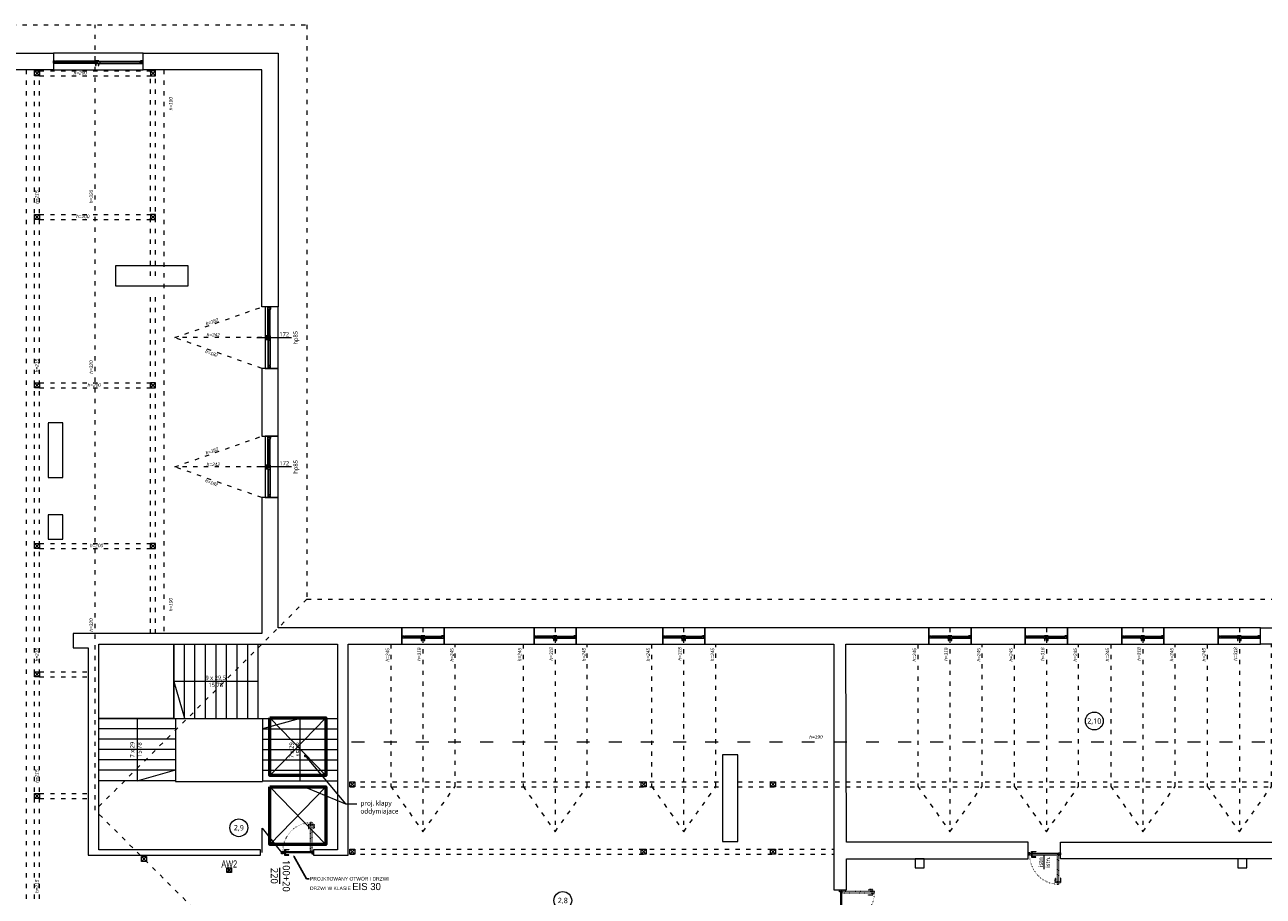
# Model space of a CAD drawing. Header units: millimetres. Extents: x 85284 to 143915, y -66821 to -28273.
# Tile 4 of 31: x 123032 to 126499, y -65046 to -62605. Entities that reach past the tile are written whole.
import ezdxf
from ezdxf import colors
from ezdxf.entities.mleader import LeaderData, LeaderLine
from ezdxf.enums import TextEntityAlignment as Align
from ezdxf.math import Vec2, Vec3

# ---------------------------------------------------------------- set-up
doc = ezdxf.new("R2010")
doc.units = ezdxf.units.MM
doc.linetypes.add('ACAD_ISO03W100', pattern=[30, 12, -18])
doc.linetypes.add('ACAD_ISO07W100', pattern=[3, 0, -3])
doc.layers.get('0').update_dxf_attribs({"color": 251, "lineweight": 9})
for name, color, linetype, lineweight in [('IE_Oświetlenie awaryjne', 1, 'Continuous', 13), ('konstrukcja istn..KF', 251, 'Continuous', 9), ('OPIS', 251, 'Continuous', 9), ('opis..KF', 251, 'Continuous', 9), ('opis_arch', 251, 'Continuous', 9), ('schody', 251, 'Continuous', 9), ('stolarka_arch', 251, 'Continuous', 9), ('ściany ist..KF', 251, 'Continuous', 9)]:
    doc.layers.add(name, color=color, linetype=linetype, lineweight=lineweight)
doc.styles.add('ARCH', font='segoeuil.ttf')
doc.styles.add('Opisowy', font='arial.ttf')
doc.styles.get("Standard").update_dxf_attribs({"font": 'arial.ttf'})

# ---------------------------------------------------------------- blocks, each defined once
blk = doc.blocks.new('*U208')
at = {"layer": 'stolarka_arch', "lineweight": 0}
blk.add_lwpolyline([(0, 0), (172, 0), (172, -36.6), (0, -36.6)], close=True, dxfattribs=at)
at = {"layer": 'stolarka_arch'}
for points in [[(0, -22), (6, -22), (6, -23), (3, -23), (3, -28), (0, -28)], [(3, -23), (8, -23), (8, -29), (2, -29), (2, -28), (3, -28)], [(8, -26), (79, -26), (79, -23), (8, -23)], [(8, -26), (79, -26), (79, -29), (8, -29)], [(84, -23), (79, -23), (79, -29), (85, -29), (85, -28), (84, -28)], [(84, -30), (80, -30), (80, -29), (84, -29)], [(81, -22), (91, -22), (91, -23), (88, -23), (88, -28), (84, -28), (84, -23), (81, -23)], [(83, -35), (81, -35), (81, -30), (83, -30)], [(88, -23), (93, -23), (93, -29), (87, -29), (87, -28), (88, -28)], [(92, -30), (88, -30), (88, -29), (92, -29)], [(91, -35), (89, -35), (89, -30), (91, -30)], [(164, -26), (93, -26), (93, -23), (164, -23)], [(164, -26), (93, -26), (93, -29), (164, -29)], [(169, -23), (164, -23), (164, -29), (170, -29), (170, -28), (169, -28)], [(172, -22), (166, -22), (166, -23), (169, -23), (169, -28), (172, -28)]]:
    blk.add_lwpolyline(points, close=True, dxfattribs=at)
blk = doc.blocks.new('*U206')
at = {"layer": 'stolarka_arch', "lineweight": 0}
blk.add_lwpolyline([(0, 0), (172, 0), (172, -36.6), (0, -36.6)], close=True, dxfattribs=at)
at = {"layer": 'stolarka_arch'}
for points in [[(0, -22), (6, -22), (6, -23), (3, -23), (3, -28), (0, -28)], [(3, -23), (8, -23), (8, -29), (2, -29), (2, -28), (3, -28)], [(8, -26), (79, -26), (79, -23), (8, -23)], [(8, -26), (79, -26), (79, -29), (8, -29)], [(84, -23), (79, -23), (79, -29), (85, -29), (85, -28), (84, -28)], [(84, -30), (80, -30), (80, -29), (84, -29)], [(81, -22), (91, -22), (91, -23), (88, -23), (88, -28), (84, -28), (84, -23), (81, -23)], [(83, -35), (81, -35), (81, -30), (83, -30)], [(88, -23), (93, -23), (93, -29), (87, -29), (87, -28), (88, -28)], [(92, -30), (88, -30), (88, -29), (92, -29)], [(91, -35), (89, -35), (89, -30), (91, -30)], [(164, -26), (93, -26), (93, -23), (164, -23)], [(164, -26), (93, -26), (93, -29), (164, -29)], [(169, -23), (164, -23), (164, -29), (170, -29), (170, -28), (169, -28)], [(172, -22), (166, -22), (166, -23), (169, -23), (169, -28), (172, -28)]]:
    blk.add_lwpolyline(points, close=True, dxfattribs=at)
blk = doc.blocks.new('*U202')
at = {"layer": 'stolarka_arch', "lineweight": 0}
blk.add_lwpolyline([(0, 0), (251, 0), (251, -46.8), (0, -46.8)], close=True, dxfattribs=at)
at = {"layer": 'stolarka_arch'}
for points in [[(0, -22), (6, -22), (6, -23), (3, -23), (3, -28), (0, -28)], [(3, -23), (8, -23), (8, -29), (2, -29), (2, -28), (3, -28)], [(8, -26), (121.3, -26), (121.3, -23), (8, -23)], [(8, -26), (121.3, -26), (121.3, -29), (8, -29)], [(126.3, -23), (121.3, -23), (121.3, -29), (127.3, -29), (127.3, -28), (126.3, -28)], [(126.3, -30), (122.3, -30), (122.3, -29), (126.3, -29)], [(123.3, -22), (133.3, -22), (133.3, -23), (130.3, -23), (130.3, -28), (126.3, -28), (126.3, -23), (123.3, -23)], [(125.3, -35), (123.3, -35), (123.3, -30), (125.3, -30)], [(130.3, -23), (135.3, -23), (135.3, -29), (129.3, -29), (129.3, -28), (130.3, -28)], [(134.3, -30), (130.3, -30), (130.3, -29), (134.3, -29)], [(133.3, -35), (131.3, -35), (131.3, -30), (133.3, -30)], [(243, -26), (135.3, -26), (135.3, -23), (243, -23)], [(243, -26), (135.3, -26), (135.3, -29), (243, -29)], [(248, -23), (243, -23), (243, -29), (249, -29), (249, -28), (248, -28)], [(251, -22), (245, -22), (245, -23), (248, -23), (248, -28), (251, -28)]]:
    blk.add_lwpolyline(points, close=True, dxfattribs=at)
blk = doc.blocks.new('*U199')
at = {"layer": 'stolarka_arch', "lineweight": 0}
blk.add_lwpolyline([(0, 0), (118, 0), (118, -46), (0, -46)], close=True, dxfattribs=at)
at = {"layer": 'stolarka_arch'}
for points in [[(0, -22), (6, -22), (6, -23), (3, -23), (3, -28), (0, -28)], [(3, -23), (8, -23), (8, -29), (2, -29), (2, -28), (3, -28)], [(8, -26), (52, -26), (52, -23), (8, -23)], [(8, -26), (52, -26), (52, -29), (8, -29)], [(57, -23), (52, -23), (52, -29), (58, -29), (58, -28), (57, -28)], [(57, -30), (53, -30), (53, -29), (57, -29)], [(54, -22), (64, -22), (64, -23), (61, -23), (61, -28), (57, -28), (57, -23), (54, -23)], [(56, -35), (54, -35), (54, -30), (56, -30)], [(61, -23), (66, -23), (66, -29), (60, -29), (60, -28), (61, -28)], [(65, -30), (61, -30), (61, -29), (65, -29)], [(64, -35), (62, -35), (62, -30), (64, -30)], [(110, -26), (66, -26), (66, -23), (110, -23)], [(110, -26), (66, -26), (66, -29), (110, -29)], [(115, -23), (110, -23), (110, -29), (116, -29), (116, -28), (115, -28)], [(118, -22), (112, -22), (112, -23), (115, -23), (115, -28), (118, -28)]]:
    blk.add_lwpolyline(points, close=True, dxfattribs=at)
blk = doc.blocks.new('*U193')
at = {"layer": 'stolarka_arch', "linetype": 'ACAD_ISO03W100', "lineweight": 0, "ltscale": 0.1}
for points in [[(3.5, 77), (-1.5, 77), (-1.5, 65), (-0.5, 65), (-0.5, 75), (3.5, 75)], [(3.5, 78), (3.5, 74), (4.5, 74), (4.5, 78)], [(4.5, 82), (4.5, 0), (8.5, 0), (8.5, 82)], [(9.5, 78), (9.5, 74), (8.5, 74), (8.5, 78)], [(9.5, 77), (14.5, 77), (14.5, 65), (13.5, 65), (13.5, 75), (9.5, 75)]]:
    blk.add_lwpolyline(points, close=True, dxfattribs=at)
at = {"layer": 'stolarka_arch'}
for points in [[(5, -4), (5, -6), (0, -6), (0, 0), (4, 0), (4, -4), (5, -4)], [(86, 0), (4, 0), (4, -4), (86, -4)], [(81, 1), (81, 6), (69, 6), (69, 5), (79, 5), (79, 1)], [(82, 1), (78, 1), (78, 0), (82, 0)], [(85, -4), (85, -6), (90, -6), (90, 0), (86, 0), (86, -4), (85, -4)], [(81, -5), (81, -10), (69, -10), (69, -9), (79, -9), (79, -5)], [(82, -5), (78, -5), (78, -4), (82, -4)]]:
    blk.add_lwpolyline(points, close=True, dxfattribs=at)
blk.add_circle((4, 0.5), 0.5, dxfattribs=at)
at = {"layer": 'stolarka_arch', "linetype": 'ACAD_ISO07W100', "lineweight": 0, "ltscale": 0.5}
blk.add_arc((4, 0), 82, 0, 89.6506, dxfattribs=at)
blk = doc.blocks.new('*U190')
at = {"layer": 'stolarka_arch', "lineweight": 0}
blk.add_lwpolyline([(0, 0), (118, 0), (118, -46), (0, -46)], close=True, dxfattribs=at)
at = {"layer": 'stolarka_arch'}
for points in [[(0, -22), (6, -22), (6, -23), (3, -23), (3, -28), (0, -28)], [(3, -23), (8, -23), (8, -29), (2, -29), (2, -28), (3, -28)], [(8, -26), (52, -26), (52, -23), (8, -23)], [(8, -26), (52, -26), (52, -29), (8, -29)], [(57, -23), (52, -23), (52, -29), (58, -29), (58, -28), (57, -28)], [(57, -30), (53, -30), (53, -29), (57, -29)], [(54, -22), (64, -22), (64, -23), (61, -23), (61, -28), (57, -28), (57, -23), (54, -23)], [(56, -35), (54, -35), (54, -30), (56, -30)], [(61, -23), (66, -23), (66, -29), (60, -29), (60, -28), (61, -28)], [(65, -30), (61, -30), (61, -29), (65, -29)], [(64, -35), (62, -35), (62, -30), (64, -30)], [(110, -26), (66, -26), (66, -23), (110, -23)], [(110, -26), (66, -26), (66, -29), (110, -29)], [(115, -23), (110, -23), (110, -29), (116, -29), (116, -28), (115, -28)], [(118, -22), (112, -22), (112, -23), (115, -23), (115, -28), (118, -28)]]:
    blk.add_lwpolyline(points, close=True, dxfattribs=at)
blk = doc.blocks.new('*U191')
at = {"layer": 'stolarka_arch', "lineweight": 0}
blk.add_lwpolyline([(0, 0), (118, 0), (118, -46), (0, -46)], close=True, dxfattribs=at)
at = {"layer": 'stolarka_arch'}
for points in [[(0, -22), (6, -22), (6, -23), (3, -23), (3, -28), (0, -28)], [(3, -23), (8, -23), (8, -29), (2, -29), (2, -28), (3, -28)], [(8, -26), (52, -26), (52, -23), (8, -23)], [(8, -26), (52, -26), (52, -29), (8, -29)], [(57, -23), (52, -23), (52, -29), (58, -29), (58, -28), (57, -28)], [(57, -30), (53, -30), (53, -29), (57, -29)], [(54, -22), (64, -22), (64, -23), (61, -23), (61, -28), (57, -28), (57, -23), (54, -23)], [(56, -35), (54, -35), (54, -30), (56, -30)], [(61, -23), (66, -23), (66, -29), (60, -29), (60, -28), (61, -28)], [(65, -30), (61, -30), (61, -29), (65, -29)], [(64, -35), (62, -35), (62, -30), (64, -30)], [(110, -26), (66, -26), (66, -23), (110, -23)], [(110, -26), (66, -26), (66, -29), (110, -29)], [(115, -23), (110, -23), (110, -29), (116, -29), (116, -28), (115, -28)], [(118, -22), (112, -22), (112, -23), (115, -23), (115, -28), (118, -28)]]:
    blk.add_lwpolyline(points, close=True, dxfattribs=at)
blk = doc.blocks.new('*U184')
at = {"layer": 'stolarka_arch', "lineweight": 0}
blk.add_lwpolyline([(0, 0), (118, 0), (118, -46), (0, -46)], close=True, dxfattribs=at)
at = {"layer": 'stolarka_arch'}
for points in [[(0, -22), (6, -22), (6, -23), (3, -23), (3, -28), (0, -28)], [(3, -23), (8, -23), (8, -29), (2, -29), (2, -28), (3, -28)], [(8, -26), (52, -26), (52, -23), (8, -23)], [(8, -26), (52, -26), (52, -29), (8, -29)], [(57, -23), (52, -23), (52, -29), (58, -29), (58, -28), (57, -28)], [(57, -30), (53, -30), (53, -29), (57, -29)], [(54, -22), (64, -22), (64, -23), (61, -23), (61, -28), (57, -28), (57, -23), (54, -23)], [(56, -35), (54, -35), (54, -30), (56, -30)], [(61, -23), (66, -23), (66, -29), (60, -29), (60, -28), (61, -28)], [(65, -30), (61, -30), (61, -29), (65, -29)], [(64, -35), (62, -35), (62, -30), (64, -30)], [(110, -26), (66, -26), (66, -23), (110, -23)], [(110, -26), (66, -26), (66, -29), (110, -29)], [(115, -23), (110, -23), (110, -29), (116, -29), (116, -28), (115, -28)], [(118, -22), (112, -22), (112, -23), (115, -23), (115, -28), (118, -28)]]:
    blk.add_lwpolyline(points, close=True, dxfattribs=at)
blk = doc.blocks.new('*U185')
at = {"layer": 'stolarka_arch', "lineweight": 0}
blk.add_lwpolyline([(0, 0), (118, 0), (118, -46), (0, -46)], close=True, dxfattribs=at)
at = {"layer": 'stolarka_arch'}
for points in [[(0, -22), (6, -22), (6, -23), (3, -23), (3, -28), (0, -28)], [(3, -23), (8, -23), (8, -29), (2, -29), (2, -28), (3, -28)], [(8, -26), (52, -26), (52, -23), (8, -23)], [(8, -26), (52, -26), (52, -29), (8, -29)], [(57, -23), (52, -23), (52, -29), (58, -29), (58, -28), (57, -28)], [(57, -30), (53, -30), (53, -29), (57, -29)], [(54, -22), (64, -22), (64, -23), (61, -23), (61, -28), (57, -28), (57, -23), (54, -23)], [(56, -35), (54, -35), (54, -30), (56, -30)], [(61, -23), (66, -23), (66, -29), (60, -29), (60, -28), (61, -28)], [(65, -30), (61, -30), (61, -29), (65, -29)], [(64, -35), (62, -35), (62, -30), (64, -30)], [(110, -26), (66, -26), (66, -23), (110, -23)], [(110, -26), (66, -26), (66, -29), (110, -29)], [(115, -23), (110, -23), (110, -29), (116, -29), (116, -28), (115, -28)], [(118, -22), (112, -22), (112, -23), (115, -23), (115, -28), (118, -28)]]:
    blk.add_lwpolyline(points, close=True, dxfattribs=at)
blk = doc.blocks.new('*U186')
at = {"layer": 'stolarka_arch', "lineweight": 0}
blk.add_lwpolyline([(0, 0), (118, 0), (118, -46), (0, -46)], close=True, dxfattribs=at)
at = {"layer": 'stolarka_arch'}
for points in [[(0, -22), (6, -22), (6, -23), (3, -23), (3, -28), (0, -28)], [(3, -23), (8, -23), (8, -29), (2, -29), (2, -28), (3, -28)], [(8, -26), (52, -26), (52, -23), (8, -23)], [(8, -26), (52, -26), (52, -29), (8, -29)], [(57, -23), (52, -23), (52, -29), (58, -29), (58, -28), (57, -28)], [(57, -30), (53, -30), (53, -29), (57, -29)], [(54, -22), (64, -22), (64, -23), (61, -23), (61, -28), (57, -28), (57, -23), (54, -23)], [(56, -35), (54, -35), (54, -30), (56, -30)], [(61, -23), (66, -23), (66, -29), (60, -29), (60, -28), (61, -28)], [(65, -30), (61, -30), (61, -29), (65, -29)], [(64, -35), (62, -35), (62, -30), (64, -30)], [(110, -26), (66, -26), (66, -23), (110, -23)], [(110, -26), (66, -26), (66, -29), (110, -29)], [(115, -23), (110, -23), (110, -29), (116, -29), (116, -28), (115, -28)], [(118, -22), (112, -22), (112, -23), (115, -23), (115, -28), (118, -28)]]:
    blk.add_lwpolyline(points, close=True, dxfattribs=at)
blk = doc.blocks.new('*U181')
at = {"layer": 'stolarka_arch', "lineweight": 0}
blk.add_lwpolyline([(0, 0), (118, 0), (118, -46), (0, -46)], close=True, dxfattribs=at)
at = {"layer": 'stolarka_arch'}
for points in [[(0, -22), (6, -22), (6, -23), (3, -23), (3, -28), (0, -28)], [(3, -23), (8, -23), (8, -29), (2, -29), (2, -28), (3, -28)], [(8, -26), (52, -26), (52, -23), (8, -23)], [(8, -26), (52, -26), (52, -29), (8, -29)], [(57, -23), (52, -23), (52, -29), (58, -29), (58, -28), (57, -28)], [(57, -30), (53, -30), (53, -29), (57, -29)], [(54, -22), (64, -22), (64, -23), (61, -23), (61, -28), (57, -28), (57, -23), (54, -23)], [(56, -35), (54, -35), (54, -30), (56, -30)], [(61, -23), (66, -23), (66, -29), (60, -29), (60, -28), (61, -28)], [(65, -30), (61, -30), (61, -29), (65, -29)], [(64, -35), (62, -35), (62, -30), (64, -30)], [(110, -26), (66, -26), (66, -23), (110, -23)], [(110, -26), (66, -26), (66, -29), (110, -29)], [(115, -23), (110, -23), (110, -29), (116, -29), (116, -28), (115, -28)], [(118, -22), (112, -22), (112, -23), (115, -23), (115, -28), (118, -28)]]:
    blk.add_lwpolyline(points, close=True, dxfattribs=at)
blk = doc.blocks.new('*U168')
at = {"layer": 'stolarka_arch', "linetype": 'ACAD_ISO03W100', "lineweight": 0, "ltscale": 0.1}
for points in [[(3.5, 87), (-1.5, 87), (-1.5, 75), (-0.5, 75), (-0.5, 85), (3.5, 85)], [(3.5, 88), (3.5, 84), (4.5, 84), (4.5, 88)], [(4.5, 92), (4.5, 0), (8.5, 0), (8.5, 92)], [(9.5, 88), (9.5, 84), (8.5, 84), (8.5, 88)], [(9.5, 87), (14.5, 87), (14.5, 75), (13.5, 75), (13.5, 85), (9.5, 85)]]:
    blk.add_lwpolyline(points, close=True, dxfattribs=at)
at = {"layer": 'stolarka_arch'}
for points in [[(5, -4), (5, -6), (0, -6), (0, 0), (4, 0), (4, -4), (5, -4)], [(96, 0), (4, 0), (4, -4), (96, -4)], [(91, 1), (91, 6), (79, 6), (79, 5), (89, 5), (89, 1)], [(92, 1), (88, 1), (88, 0), (92, 0)], [(95, -4), (95, -6), (100, -6), (100, 0), (96, 0), (96, -4), (95, -4)], [(91, -5), (91, -10), (79, -10), (79, -9), (89, -9), (89, -5)], [(92, -5), (88, -5), (88, -4), (92, -4)]]:
    blk.add_lwpolyline(points, close=True, dxfattribs=at)
blk.add_circle((4, 0.5), 0.5, dxfattribs=at)
at = {"layer": 'stolarka_arch', "linetype": 'ACAD_ISO07W100', "lineweight": 0, "ltscale": 0.5}
blk.add_arc((4, 0), 92, 0, 89.6506, dxfattribs=at)
blk = doc.blocks.new('*U163')
at = {"layer": 'opis..KF'}
blk.add_line((20, 0), (-77, 0), dxfattribs=at)
at = {"layer": 'opis..KF', "style": 'ARCH', "flags": 12}
for tag, p in [('150', (0, 10)), ('120', (0, -10))]:
    blk.add_attdef(tag, text='', height=12, dxfattribs=at).set_placement(p, align=Align.MIDDLE_CENTER)
blk.add_attdef('hp', text='', height=12, rotation=90, dxfattribs=at).set_placement((31.7, 0), align=Align.MIDDLE_CENTER)
blk = doc.blocks.new('*U164')
at = {"layer": 'opis..KF'}
blk.add_line((20, 0), (-77, 0), dxfattribs=at)
at = {"layer": 'opis..KF', "style": 'ARCH', "flags": 12}
for tag, p in [('150', (0, 10)), ('120', (0, -10))]:
    blk.add_attdef(tag, text='', height=12, dxfattribs=at).set_placement(p, align=Align.MIDDLE_CENTER)
blk.add_attdef('hp', text='', height=12, rotation=90, dxfattribs=at).set_placement((31.7, 0), align=Align.MIDDLE_CENTER)
blk = doc.blocks.new('nr pom')
at = {"layer": 'opis..KF', "lineweight": 20}
blk.add_circle((0, 0), 25, dxfattribs=at)
at = {"layer": 'opis..KF', "style": 'ARCH'}
blk.add_attdef('00', text='', height=15, dxfattribs=at).set_placement((0, 0), align=Align.MIDDLE_CENTER)
blk = doc.blocks.new('*U194')
at = {"layer": 'stolarka_arch', "linetype": 'ACAD_ISO03W100', "lineweight": 0, "ltscale": 0.1}
for points in [[(3.5, 77), (-1.5, 77), (-1.5, 65), (-0.5, 65), (-0.5, 75), (3.5, 75)], [(3.5, 78), (3.5, 74), (4.5, 74), (4.5, 78)], [(4.5, 82), (4.5, 0), (8.5, 0), (8.5, 82)], [(9.5, 78), (9.5, 74), (8.5, 74), (8.5, 78)], [(9.5, 77), (14.5, 77), (14.5, 65), (13.5, 65), (13.5, 75), (9.5, 75)]]:
    blk.add_lwpolyline(points, close=True, dxfattribs=at)
at = {"layer": 'stolarka_arch'}
for points in [[(5, -4), (5, -6), (0, -6), (0, 0), (4, 0), (4, -4), (5, -4)], [(86, 0), (4, 0), (4, -4), (86, -4)], [(81, 1), (81, 6), (69, 6), (69, 5), (79, 5), (79, 1)], [(82, 1), (78, 1), (78, 0), (82, 0)], [(85, -4), (85, -6), (90, -6), (90, 0), (86, 0), (86, -4), (85, -4)], [(81, -5), (81, -10), (69, -10), (69, -9), (79, -9), (79, -5)], [(82, -5), (78, -5), (78, -4), (82, -4)]]:
    blk.add_lwpolyline(points, close=True, dxfattribs=at)
blk.add_circle((4, 0.5), 0.5, dxfattribs=at)
at = {"layer": 'stolarka_arch', "linetype": 'ACAD_ISO07W100', "lineweight": 0, "ltscale": 0.5}
blk.add_arc((4, 0), 82, 0, 89.6506, dxfattribs=at)
blk = doc.blocks.new('opis drzwi')
at = {"layer": 'opis..KF'}
blk.add_line((-20, 0), (20, 0), dxfattribs=at)
at = {"layer": 'opis..KF', "style": 'ARCH', "flags": 12}
for tag, p in [('90', (0, 10)), ('200', (0, -10))]:
    blk.add_attdef(tag, text='', height=12, dxfattribs=at).set_placement(p, align=Align.MIDDLE_CENTER)
blk = doc.blocks.new('_Dot')
at = {"color": 0, "linetype": 'ByBlock', "lineweight": -2}
blk.add_line((-0.5, 0), (-1, 0), dxfattribs=at)
at = {"color": 0, "linetype": 'ByBlock', "const_width": 0.5}
blk.add_lwpolyline([(-0.25, 0, 1), (0.25, 0, 1)], format="xyb", close=True, dxfattribs=at)
blk = doc.blocks.new('Oprawa AW2')
at = {"layer": 'IE_Oświetlenie awaryjne'}
h = blk.add_hatch(color=0, dxfattribs=at)
h.dxf.hatch_style = 1
h.paths.add_polyline_path([(1, 6.6, 1), (-1, 6.6, 1)])
h = blk.add_hatch(color=0, dxfattribs=at)
h.dxf.hatch_style = 1
h.paths.add_polyline_path([(1.4, 8), (1.3, 8), (1.3, 7.8), (1.4, 7.8)])
h = blk.add_hatch(color=0, dxfattribs=at)
h.dxf.hatch_style = 1
h.paths.add_polyline_path([(1.4, 7.8), (1.3, 7.8), (1.3, 7.6), (1.4, 7.6)])
at = {"layer": 'IE_Oświetlenie awaryjne', "color": 0}
for points in [[(-6.1, 13.2), (6.1, 13.2, -0.414214), (6.6, 12.7), (6.6, 0.5, -0.414214), (6.1, 0), (-6.1, 0, -0.414214), (-6.6, 0.5), (-6.6, 12.7, -0.414214)], [(-6.1, 12.9), (6.1, 12.9, -0.414214), (6.3, 12.7), (6.3, 0.5, -0.414214), (6.1, 0.2), (-6.1, 0.2, -0.414214), (-6.4, 0.5), (-6.4, 12.7, -0.414214)]]:
    blk.add_lwpolyline(points, format="xyb", close=True, dxfattribs=at)
for points in [[(-6.3, 12.9), (-1.8, 8.4)], [(-1.8, 4.8), (-6.3, 0.3)], [(1.3, 7.8), (1.4, 7.8)], [(1.8, 8.4), (6.3, 12.9)], [(1.8, 4.8), (6.3, 0.3)]]:
    blk.add_lwpolyline(points, dxfattribs=at)
for points in [[(-1.8, 4.8), (-1.8, 8.4), (1.8, 8.4), (1.8, 4.8)], [(-1.6, 5), (-1.6, 8.1), (1.5, 8.1), (1.5, 5)], [(1.3, 8), (1.3, 7.6), (1.4, 7.6), (1.4, 8)]]:
    blk.add_lwpolyline(points, close=True, dxfattribs=at)
blk.add_circle((0, 6.6), 1, dxfattribs=at)
at = {"layer": 'IE_Oświetlenie awaryjne', "color": 0, "insert": (-22.1, 33.8), "char_height": 20, "width": 20.191, "attachment_point": 1, "style": 'Opisowy'}
blk.add_mtext('{\\W0.7;AW2}', dxfattribs=at)

msp = doc.modelspace()

# ---------------------------------------------------------------- linework, layer by layer
at = {"linetype": 'ACAD_ISO03W100'}
for p, q in [((123229, -64804.8), (123229, -62605)), ((123060, -65653), (123060, -62731)), ((123074, -65653), (123074, -62731)), ((123074, -62734), (123384, -62734)), ((123074, -62748), (123384, -62748)), ((123384, -63308.2), (123384, -62731)), ((123398, -63308.2), (123398, -62731)), ((123074, -63136), (123384, -63136)), ((123074, -63150), (123384, -63150)), ((123384, -64310), (123384, -63364.2)), ((123398, -64310), (123398, -63364.2)), ((123452.4, -63481.2), (123696, -63395.2)), ((123696, -63567.2), (123452.4, -63481.2)), ((123696, -63481.2), (123452.4, -63481.2)), ((123074, -63608), (123384, -63608)), ((123074, -63622), (123384, -63622)), ((123452.4, -63843.2), (123696, -63757.2)), ((123696, -63929.2), (123452.4, -63843.2)), ((123696, -63843.2), (123452.4, -63843.2)), ((123074, -64057.5), (123384, -64057.5)), ((123074, -64071.5), (123384, -64071.5)), ((123822.2, -64214), (123229.2, -64804.9)), ((124147.2, -64294), (124147.2, -64865)), ((124516.9, -64294), (124516.9, -64864.9)), ((124876.9, -64294), (124876.9, -64864.9)), ((125622.4, -64294), (125622.4, -64865.3)), ((125892.6, -64294), (125892.6, -64864.9)), ((126162.6, -64294), (126162.6, -64864.9)), ((126432.6, -64294), (126432.6, -64864.9)), ((123074, -64417.5), (123210, -64417.5)), ((123074, -64431.5), (123210, -64431.5)), ((123942.2, -64725), (124985.9, -64725)), ((125028.4, -64725), (125297.4, -64725)), ((125300.9, -64725), (127687.9, -64725)), ((123074, -64757.5), (123210, -64757.5)), ((123942.2, -64739), (124985.9, -64739)), ((125028.4, -64739), (125297.4, -64739)), ((125300.9, -64739), (127687.9, -64739)), ((123074, -64771.5), (123210, -64771.5)), ((123632, -65206.3), (123229.2, -64804.9)), ((123942.2, -64914), (125297.4, -64914)), ((123942.2, -64928), (125297.4, -64928))]:
    msp.add_line(p, q, dxfattribs=at)
for points in [[(124497.4, -66199), (122868.4, -66199), (122636, -65948.8), (122636, -65415), (122716, -65415), (122716, -64998), (122636, -64998), (122636, -62605), (123822, -62605), (123822, -64214), (127084.9, -64214), (127084.9, -62605)], [(123822, -62605), (123822, -64214), (127084.9, -64214), (127084.9, -62685)], [(123036, -62731), (123036, -65764.3)], [(123422, -62731), (123422, -64310)], [(124057.2, -64340), (124057.2, -64738), (124147.2, -64864.9), (124237.2, -64738), (124237.2, -64340)], [(124427.2, -64340), (124427.2, -64738), (124517.2, -64864.9), (124607.2, -64738), (124607.2, -64340)], [(124787.2, -64340), (124787.2, -64738), (124877.2, -64864.9), (124967.2, -64738), (124967.2, -64340)], [(125532.4, -64340), (125532.4, -64738), (125622.4, -64864.9), (125712.4, -64738), (125712.4, -64340)], [(125802.6, -64339.9), (125802.6, -64737.9), (125892.6, -64864.8), (125982.6, -64737.9), (125982.6, -64339.9)], [(126072.6, -64340), (126072.6, -64738), (126162.6, -64864.9), (126252.6, -64738), (126252.6, -64340)], [(126342.6, -64340), (126342.6, -64738), (126432.6, -64864.9), (126522.6, -64738), (126522.6, -64340)]]:
    msp.add_lwpolyline(points, dxfattribs=at)
at = {"linetype": 'ACAD_ISO03W100', "ltscale": 3}
msp.add_lwpolyline([(126953.5, -64614), (123937.9, -64614)], dxfattribs=at)
for points in [[(125524.9, -64941), (125524.9, -64966), (125549.9, -64966), (125549.9, -64941), (125524.9, -64941)], [(126428.8, -64941), (126428.8, -64966), (126453.8, -64966), (126453.8, -64941), (126428.8, -64941)]]:
    msp.add_lwpolyline(points)
at = {"layer": 'konstrukcja istn..KF'}
for p, q in [((123060, -62734), (123074, -62748)), ((123060, -62748), (123074, -62734)), ((123398, -62734), (123384, -62748)), ((123398, -62748), (123384, -62734)), ((123060, -63136), (123074, -63150)), ((123060, -63150), (123074, -63136)), ((123398, -63136), (123384, -63150)), ((123398, -63150), (123384, -63136)), ((123060, -63608), (123074, -63622)), ((123060, -63622), (123074, -63608)), ((123398, -63608), (123384, -63622)), ((123398, -63622), (123384, -63608)), ((123060, -64057.5), (123074, -64071.5)), ((123060, -64071.5), (123074, -64057.5)), ((123398, -64057.5), (123384, -64071.5)), ((123398, -64071.5), (123384, -64057.5)), ((123060, -64417.5), (123074, -64431.5)), ((123060, -64431.5), (123074, -64417.5)), ((123942.2, -64725), (123956.2, -64739)), ((123942.2, -64739), (123956.2, -64725)), ((124758.3, -64725), (124772.3, -64739)), ((124758.3, -64739), (124772.3, -64725)), ((125120.4, -64725), (125134.4, -64739)), ((125120.4, -64739), (125134.4, -64725)), ((123060, -64757.5), (123074, -64771.5)), ((123060, -64771.5), (123074, -64757.5)), ((123358.7, -64934), (123372.7, -64948)), ((123358.7, -64948), (123372.7, -64934)), ((123942.2, -64914), (123956.2, -64928)), ((123942.2, -64928), (123956.2, -64914)), ((124758.3, -64914), (124772.3, -64928)), ((124758.3, -64928), (124772.3, -64914)), ((125120.4, -64914), (125134.4, -64928)), ((125120.4, -64928), (125134.4, -64914))]:
    msp.add_line(p, q, dxfattribs=at)
at = {"layer": 'konstrukcja istn..KF', "color": 18, "true_color": 0x000000}
for points in [[(123060, -62734), (123074, -62734), (123074, -62748), (123060, -62748), (123060, -62734)], [(123398, -62734), (123384, -62734), (123384, -62748), (123398, -62748), (123398, -62734)], [(123060, -63136), (123074, -63136), (123074, -63150), (123060, -63150), (123060, -63136)], [(123398, -63136), (123384, -63136), (123384, -63150), (123398, -63150), (123398, -63136)], [(123060, -63608), (123074, -63608), (123074, -63622), (123060, -63622), (123060, -63608)], [(123398, -63608), (123384, -63608), (123384, -63622), (123398, -63622), (123398, -63608)], [(123060, -64057.5), (123074, -64057.5), (123074, -64071.5), (123060, -64071.5), (123060, -64057.5)], [(123398, -64057.5), (123384, -64057.5), (123384, -64071.5), (123398, -64071.5), (123398, -64057.5)], [(123060, -64417.5), (123074, -64417.5), (123074, -64431.5), (123060, -64431.5), (123060, -64417.5)], [(123942.2, -64725), (123956.2, -64725), (123956.2, -64739), (123942.2, -64739), (123942.2, -64725)], [(124758.3, -64725), (124772.3, -64725), (124772.3, -64739), (124758.3, -64739), (124758.3, -64725)], [(125120.4, -64725), (125134.4, -64725), (125134.4, -64739), (125120.4, -64739), (125120.4, -64725)], [(123060, -64757.5), (123074, -64757.5), (123074, -64771.5), (123060, -64771.5), (123060, -64757.5)], [(123358.7, -64934), (123372.7, -64934), (123372.7, -64948), (123358.7, -64948), (123358.7, -64934)], [(123942.2, -64914), (123956.2, -64914), (123956.2, -64928), (123942.2, -64928), (123942.2, -64914)], [(124758.3, -64914), (124772.3, -64914), (124772.3, -64928), (124758.3, -64928), (124758.3, -64914)], [(125120.4, -64914), (125134.4, -64914), (125134.4, -64928), (125120.4, -64928), (125120.4, -64914)]]:
    msp.add_lwpolyline(points, dxfattribs=at)
at = {"layer": 'OPIS', "linetype": 'ByBlock'}
for p, q in [((123718.8, -64707.2), (123875, -64545.6)), ((123718.8, -64545.6), (123875, -64707.2)), ((123718.8, -64900.7), (123875, -64739)), ((123718.8, -64739), (123875, -64900.7))]:
    msp.add_line(p, q, dxfattribs=at)
at = {"layer": 'OPIS', "linetype": 'ByBlock', "lineweight": 53}
for points in [[(123718.8, -64545.6), (123875, -64545.6), (123875, -64707.2), (123718.8, -64707.2)], [(123718.8, -64739), (123875, -64739), (123875, -64900.7), (123718.8, -64900.7)]]:
    msp.add_lwpolyline(points, close=True, dxfattribs=at)
at = {"layer": 'schody', "lineweight": 9}
for p, q in [((123453.9, -64548), (123697.9, -64548)), ((123697.9, -64548), (123697.9, -64724)), ((123453.9, -64724), (123697.9, -64724))]:
    msp.add_line(p, q, dxfattribs=at)
for points in [[(123239.9, -64340), (123449.9, -64340), (123449.9, -64548), (123239.9, -64548), (123239.9, -64340)], [(123449.9, -64548), (123449.9, -64340)], [(123479.4, -64548), (123479.4, -64340)], [(123508.9, -64548), (123508.9, -64340)], [(123538.4, -64548), (123538.4, -64340)], [(123567.9, -64548), (123567.9, -64340)], [(123597.4, -64548), (123597.4, -64340)], [(123626.9, -64548), (123626.9, -64340)], [(123656.4, -64548), (123656.4, -64340)], [(123685.9, -64548), (123685.9, -64340)], [(123239.9, -64548), (123453.9, -64548), (123453.9, -64724)], [(123697.9, -64548), (123907.9, -64548)], [(123453.9, -64577), (123239.9, -64577)], [(123697.9, -64577), (123907.9, -64577)], [(123453.9, -64606), (123239.9, -64606)], [(123697.9, -64606), (123907.9, -64606)], [(123453.9, -64635), (123239.9, -64635)], [(123697.9, -64635), (123907.9, -64635)], [(123453.9, -64664), (123239.9, -64664)], [(123453.9, -64693), (123239.9, -64693)], [(123697.9, -64664), (123907.9, -64664)], [(123697.9, -64693), (123907.9, -64693)], [(123453.9, -64722), (123239.9, -64722)], [(123697.9, -64722), (123907.9, -64722)]]:
    msp.add_lwpolyline(points, dxfattribs=at)
at = {"layer": 'schody'}
for points in [[(123685.9, -64444), (123449.9, -64444), (123479.4, -64547)], [(123346.9, -64548), (123346.9, -64722), (123451.4, -64693)], [(123802.9, -64722), (123802.9, -64548), (123697.9, -64577)]]:
    msp.add_lwpolyline(points, dxfattribs=at)
at = {"layer": 'stolarka_arch'}
for p, q in [((123697.1, -64923.5), (123697.3, -64855.1)), ((123697.3, -64855.1), (123750.9, -64923.5))]:
    msp.add_line(p, q, dxfattribs=at)
at = {"layer": 'ściany ist..KF', "linetype": 'ByBlock'}
for points in [[(122716, -64243), (122716, -62685), (123112.4, -62685), (123112.4, -62731), (122762, -62731), (122762, -64243), (122716, -64243)], [(123363.4, -62731), (123363.4, -62685), (123742, -62685), (123742, -63395.2), (123696, -63395.2), (123696, -62731), (123363.4, -62731)], [(123489.6, -63280), (123286.6, -63280), (123286.6, -63336), (123489.6, -63336), (123489.6, -63280)], [(123097.9, -63720.3), (123097.9, -63873.3), (123138.9, -63873.3), (123138.9, -63720.2), (123097.9, -63720.2)], [(123742, -63929.2), (123696, -63929.2), (123696, -64310), (123168, -64310), (123168, -64350), (123210, -64350), (123210, -64931), (123691.9, -64931), (123691.9, -64916), (123239.9, -64916), (123239.9, -64340), (123907.9, -64340), (123907.9, -64916), (123840.9, -64916), (123840.9, -64931), (123937.9, -64931), (123937.9, -64340), (124088.2, -64340), (124088.2, -64340), (124088.2, -64294), (123742, -64294), (123742, -63929.2)], [(123097.9, -63977.3), (123097.9, -64045.3), (123138.9, -64045.3), (123138.9, -63977.2), (123097.9, -63977.3)], [(124936.2, -64294), (124936.2, -64340), (125297.4, -64340), (125297.4, -65028), (125332.4, -65028), (125332.4, -64941), (125841.5, -64941), (125841.5, -64894), (125332.4, -64894), (125331.4, -64340), (125563.4, -64340), (125563.4, -64294), (124936.2, -64294)], [(125931.5, -64941), (125931.5, -64894), (126675.4, -64894), (126675.4, -64340), (126491.4, -64340), (126491.4, -64294), (126733.4, -64294), (126733.4, -64340), (126705.4, -64340), (126705.4, -64894), (126722.7, -64894), (126722.7, -64941), (125931.5, -64941)]]:
    msp.add_lwpolyline(points, dxfattribs=at)
for points in [[(123696, -63757.2), (123742, -63757.2), (123742, -63567.2), (123696, -63567.2)], [(124206.2, -64340), (124458.2, -64340), (124458.2, -64294), (124206.2, -64294)], [(124576.2, -64340), (124818.2, -64340), (124818.2, -64294), (124576.2, -64294)], [(125681.4, -64340), (125833.4, -64340), (125833.4, -64294), (125681.4, -64294)], [(125951.4, -64340), (126103.4, -64340), (126103.4, -64294), (125951.4, -64294)], [(126221.4, -64340), (126373.4, -64340), (126373.4, -64294), (126221.4, -64294)], [(124985.9, -64892), (125028.4, -64892), (125028.4, -64650), (124985.9, -64650)]]:
    msp.add_lwpolyline(points, close=True, dxfattribs=at)

# ---------------------------------------------------------------- block references
ref = msp.add_blockref('*U163', (123758.8, -63481.6))
ref.add_attrib('150', '172', dxfattribs={"layer": 'opis..KF', "height": 12, "style": 'ARCH'}).set_placement((123758.8, -63471.6), align=Align.MIDDLE_CENTER)
ref.add_attrib('hp', 'hp85', dxfattribs={"layer": 'opis..KF', "height": 12, "rotation": 90, "style": 'ARCH'}).set_placement((123790.5, -63481.6), align=Align.MIDDLE_CENTER)
ref = msp.add_blockref('*U164', (123758.8, -63843.2))
ref.add_attrib('150', '172', dxfattribs={"layer": 'opis..KF', "height": 12, "style": 'ARCH'}).set_placement((123758.8, -63833.2), align=Align.MIDDLE_CENTER)
ref.add_attrib('hp', 'hp85', dxfattribs={"layer": 'opis..KF', "height": 12, "rotation": 90, "style": 'ARCH'}).set_placement((123790.5, -63843.2), align=Align.MIDDLE_CENTER)
at = {"layer": 'IE_Oświetlenie awaryjne'}
msp.add_blockref('Oprawa AW2', (123604.8, -64979.1), dxfattribs=at)
at = {"layer": 'opis..KF', "color": 30}
for p, values in [((126026.5, -64554.9), {'00': '2,10'}), ((123631.6, -64853.8), {'00': '2,9'}), ((124538.5, -65057.5), {'00': '2,8'})]:
    msp.add_blockref('nr pom', p, dxfattribs=at).add_auto_attribs(values)
at = {"layer": 'opis_arch'}
ref = msp.add_blockref('opis drzwi', (125886.5, -64950.1), dxfattribs=dict(at, rotation=90))
ref.add_attrib('90', 'istn', dxfattribs={"layer": 'opis..KF', "height": 12, "rotation": 90, "style": 'ARCH'}).set_placement((125876.5, -64950.1), align=Align.MIDDLE_CENTER)
ref.add_attrib('200', 'istn.', dxfattribs={"layer": 'opis..KF', "height": 12, "rotation": 90, "style": 'ARCH'}).set_placement((125896.5, -64950.1), align=Align.MIDDLE_CENTER)
at = {"layer": 'stolarka_arch', "xscale": -1}
for name, p in [('*U202', (123363.4, -62684.2)), ('*U199', (124206.2, -64294)), ('*U181', (124576.2, -64294)), ('*U186', (124936.2, -64294)), ('*U185', (125681.4, -64294)), ('*U184', (125951.4, -64294)), ('*U191', (126221.4, -64294)), ('*U190', (126491.4, -64294)), ('*U194', (123840.9, -64920.5))]:
    msp.add_blockref(name, p, dxfattribs=at)
at = {"layer": 'stolarka_arch', "xscale": -1, "rotation": 270}
for name, p in [('*U208', (123742, -63567.2)), ('*U206', (123742, -63929.2))]:
    msp.add_blockref(name, p, dxfattribs=at)
at = {"layer": 'stolarka_arch'}
for name, p, rotation in [('*U193', (125931.5, -64930.1), 180), ('*U168', (125319.6, -65028), 270)]:
    msp.add_blockref(name, p, dxfattribs=dict(at, rotation=rotation))

# ---------------------------------------------------------------- texts
at = {"layer": 'opis..KF', "attachment_point": 5, "style": 'ARCH'}
for s, width, insert, char_height in [('{\\fCentury Gothic|b0|i1|c238|p34;h=200}', 156.7, (123187.7, -62739.9), 9.6), ('{\\fCentury Gothic|b0|i1|c238|p34;h=200}', 156.7, (123195, -63141.9), 9.6), ('{\\fCentury Gothic|b0|i1|c238|p34;h=242}', 156.7, (123560, -63473.1), 9.6), ('{\\fCentury Gothic|b0|i1|c238|p34;h=200}', 156.7, (123226.8, -63613.9), 9.6), ('{\\fCentury Gothic|b0|i1|c238|p34;h=242}', 156.7, (123560, -63836), 9.6), ('{\\fCentury Gothic|b0|i1|c238|p34;h=200}', 156.7, (123233.2, -64063.4), 9.6), ('9 x 29,5 15,78', 64.144, (123566.8, -64445), 12), ('{\\fCentury Gothic|b0|i1|c238|p34;h=190}', 156.7, (125247.3, -64599.6), 9.6)]:
    msp.add_mtext_dynamic_manual_height_columns(s, width=width, gutter_width=70, heights=[0], dxfattribs=dict(at, insert=insert, char_height=char_height))
for s, width, insert, char_height, rotation in [('{\\fCentury Gothic|b0|i1|c238|p34;h=190}', 156.7, (123441.1, -62826.1), 9.6, 90), ('{\\fCentury Gothic|b0|i1|c238|p34;h=215}', 156.7, (123066.3, -63087.6), 9.6, 90), ('{\\fCentury Gothic|b0|i1|c238|p34;h=320}', 156.7, (123218.5, -63086), 9.6, 90), ('{\\fCentury Gothic|b0|i1|c238|p34;h=182}', 156.7, (123556.5, -63436.7), 9.6, 19.4514), ('{\\fCentury Gothic|b0|i1|c238|p34;h=182}', 156.7, (123555.1, -63525.3), 9.6, 340.5008), ('{\\fCentury Gothic|b0|i1|c238|p34;h=215}', 156.7, (123066.3, -63559.6), 9.6, 90), ('{\\fCentury Gothic|b0|i1|c238|p34;h=320}', 156.7, (123218.5, -63563.6), 9.6, 90), ('{\\fCentury Gothic|b0|i1|c238|p34;h=182}', 156.7, (123556.5, -63798.7), 9.6, 19.4514), ('{\\fCentury Gothic|b0|i1|c238|p34;h=182}', 156.7, (123555.1, -63887.3), 9.6, 340.5008), ('{\\fCentury Gothic|b0|i1|c238|p34;h=190}', 156.7, (123441.1, -64228.8), 9.6, 90), ('{\\fCentury Gothic|b0|i1|c238|p34;h=320}', 156.7, (123218.5, -64286.1), 9.6, 90), ('{\\fCentury Gothic|b0|i1|c238|p34;h=318}', 156.7, (124136.4, -64367.7), 9.6, 90), ('{\\fCentury Gothic|b0|i1|c238|p34;h=318}', 156.7, (124506.1, -64367), 9.6, 90), ('{\\fCentury Gothic|b0|i1|c238|p34;h=318}', 156.7, (124866.1, -64367), 9.6, 90), ('{\\fCentury Gothic|b0|i1|c238|p34;h=318}', 156.7, (125611.6, -64367.7), 9.6, 90), ('{\\fCentury Gothic|b0|i1|c238|p34;h=318}', 156.7, (125881.8, -64367.7), 9.6, 90), ('{\\fCentury Gothic|b0|i1|c238|p34;h=318}', 156.7, (126151.8, -64367.3), 9.6, 90), ('{\\fCentury Gothic|b0|i1|c238|p34;h=318}', 156.7, (126421.8, -64367.3), 9.6, 90), ('{\\fCentury Gothic|b0|i1|c238|p34;h=215}', 156.7, (123066.3, -64369.1), 9.6, 90), ('{\\fCentury Gothic|b0|i1|c238|p34;h=245}', 156.7, (124047.9, -64369.7), 9.6, 90), ('{\\fCentury Gothic|b0|i1|c238|p34;h=245}', 156.7, (124227.9, -64369.7), 9.6, 90), ('{\\fCentury Gothic|b0|i1|c238|p34;h=245}', 156.7, (124417.6, -64368.9), 9.6, 90), ('{\\fCentury Gothic|b0|i1|c238|p34;h=245}', 156.7, (124597.6, -64368.9), 9.6, 90), ('{\\fCentury Gothic|b0|i1|c238|p34;h=245}', 156.7, (124777.6, -64368.9), 9.6, 90), ('{\\fCentury Gothic|b0|i1|c238|p34;h=245}', 156.7, (124957.6, -64368.9), 9.6, 90), ('{\\fCentury Gothic|b0|i1|c238|p34;h=245}', 156.7, (125523.1, -64369.7), 9.6, 90), ('{\\fCentury Gothic|b0|i1|c238|p34;h=245}', 156.7, (125703.1, -64369.7), 9.6, 90), ('{\\fCentury Gothic|b0|i1|c238|p34;h=245}', 156.7, (125793.3, -64369.7), 9.6, 90), ('{\\fCentury Gothic|b0|i1|c238|p34;h=245}', 156.7, (125973.3, -64369.7), 9.6, 90), ('{\\fCentury Gothic|b0|i1|c238|p34;h=245}', 156.7, (126063.3, -64369.3), 9.6, 90), ('{\\fCentury Gothic|b0|i1|c238|p34;h=245}', 156.7, (126243.3, -64369.3), 9.6, 90), ('{\\fCentury Gothic|b0|i1|c238|p34;h=245}', 156.7, (126333.3, -64369.3), 9.6, 90), ('7 x 29\\P15,78', 61.835, (123344.3, -64635), 12, 90), ('7 x 29\\P 15,78', 61.835, (123789.8, -64636.6), 12, 90), ('{\\fCentury Gothic|b0|i1|c238|p34;h=215}', 156.7, (123066.3, -64709.1), 9.6, 90), ('{\\fCentury Gothic|b0|i1|c238|p34;h=215}', 156.7, (123066.3, -65017.7), 9.6, 90)]:
    msp.add_mtext_dynamic_manual_height_columns(s, width=width, gutter_width=70, heights=[0], dxfattribs=dict(at, insert=insert, char_height=char_height, rotation=rotation))
at = {"layer": 'opis_arch', "insert": (123747.6, -64988.5), "char_height": 20, "width": 398.917, "attachment_point": 5, "rotation": 270, "style": 'ARCH'}
msp.add_mtext('\\A1;100+20\\P{\\O220}', dxfattribs=at)

# ---------------------------------------------------------------- leaders
ml = msp.add_multileader_mtext('Standard')
ml.set_content('{\\fCentury Gothic|b0|i0|c238|p34;PROJKTOWANY OTWÓR I DRZWI \\PDRZWI W KLASIE \\H2x;EIS 30}', color=256)
ml.set_leader_properties()
ml.build(insert=Vec2(0, 0))
ctx = ml.context
ctx.base_point, ctx.char_height, ctx.plane_origin = Vec3(123828.9, -64996.9), 10, Vec3(124150, -64913.1)
notes = []
notes.append((ctx, [(1, (1, 1, 0), (123820.9, -64996.9), (1, 0), 8, [(0, [(123783.4, -64929.5)], 0, [])])]))
ctx.mtext.insert, ctx.mtext.width, ctx.mtext.flow_direction = Vec3(123830.9, -64991.7), 257.612, 5
at = {"layer": 'opis..KF', "lineweight": 9}
ml = msp.add_multileader_mtext('Standard', dxfattribs=at)
ml.set_content(' ', color=256, style='ARCH')
ml.set_leader_properties(color=256, linetype='ByLayer', lineweight=-1)
ml.set_arrow_properties(name='DOT')
ml.build(insert=Vec2(0, 0))
ml.multileader.update_dxf_attribs({"dogleg_length": 31.7, "arrow_head_size": 8.39})
ctx = ml.context
ctx.base_point, ctx.char_height, ctx.arrow_head_size, ctx.landing_gap_size, ctx.plane_origin = Vec3(123962.1, -64787.2), 13.4, 8.39, 10.1, Vec3(123200.6, -64852.5)
notes.append((ctx, [(1, (1, 1, 0), (123930.3, -64787.2), (1, 0), 31.7, [(0, [(123817.9, -64652.3)], 0, [])])]))
ctx.mtext.insert, ctx.mtext.width, ctx.mtext.flow_direction = Vec3(123972.1, -64780.5), 152.555, 5
ml = msp.add_multileader_mtext('Standard', dxfattribs=at)
ml.set_content('proj. klapy oddymiajace', color=256, style='ARCH')
ml.set_leader_properties(color=256, linetype='ByLayer', lineweight=-1)
ml.set_arrow_properties(name='DOT')
ml.build(insert=Vec2(0, 0))
ml.multileader.update_dxf_attribs({"dogleg_length": 31.7, "arrow_head_size": 8.39})
ctx = ml.context
ctx.base_point, ctx.char_height, ctx.arrow_head_size, ctx.landing_gap_size, ctx.plane_origin = Vec3(123962.1, -64787.2), 13.416, 8.39, 10.1, Vec3(123275.6, -64850.8)
notes.append((ctx, [(1, (1, 1, 0), (123930.3, -64787.2), (1, 0), 31.7, [(0, [(123814.1, -64739)], 0, [])])]))
ctx.mtext.insert, ctx.mtext.width, ctx.mtext.flow_direction = Vec3(123972.1, -64778.3), 156.221, 5
for ctx, leaders in notes:
    for number, flags, end, landing, length, lines in leaders:
        leader = LeaderData()
        leader.index, (leader.has_last_leader_line, leader.has_dogleg_vector, leader.attachment_direction) = number, flags
        leader.last_leader_point, leader.dogleg_vector, leader.dogleg_length = Vec3(end), Vec3(landing), length
        for number, points, colour, breaks in lines:
            line = LeaderLine()
            line.index, line.vertices, line.color, line.breaks = number, Vec3.list(points), colors.encode_raw_color(colour), breaks
            leader.lines.append(line)
        ctx.leaders.append(leader)

doc.saveas('drawing.dxf')
